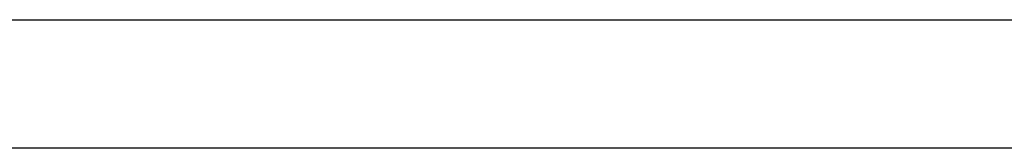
# Model space of a CAD drawing. Header units: inches. Extents: x 0.2 to 10.8, y 0.2 to 8.2.
# Tile 15 of 57: x 3.12095 to 3.13947, y 6.85823 to 6.86064. Entities that reach past the tile are written whole.
import ezdxf

# ---------------------------------------------------------------- set-up
doc = ezdxf.new("R2010")
doc.units = ezdxf.units.IN
doc.header["$MEASUREMENT"] = 0

msp = doc.modelspace()

# ---------------------------------------------------------------- linework, layer by layer
for p, q in [((3.107157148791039, 6.860641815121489), (3.201323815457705, 6.860641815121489)), ((3.201323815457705, 6.858225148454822), (3.107157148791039, 6.858225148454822))]:
    msp.add_line(p, q)

doc.saveas('drawing.dxf')
